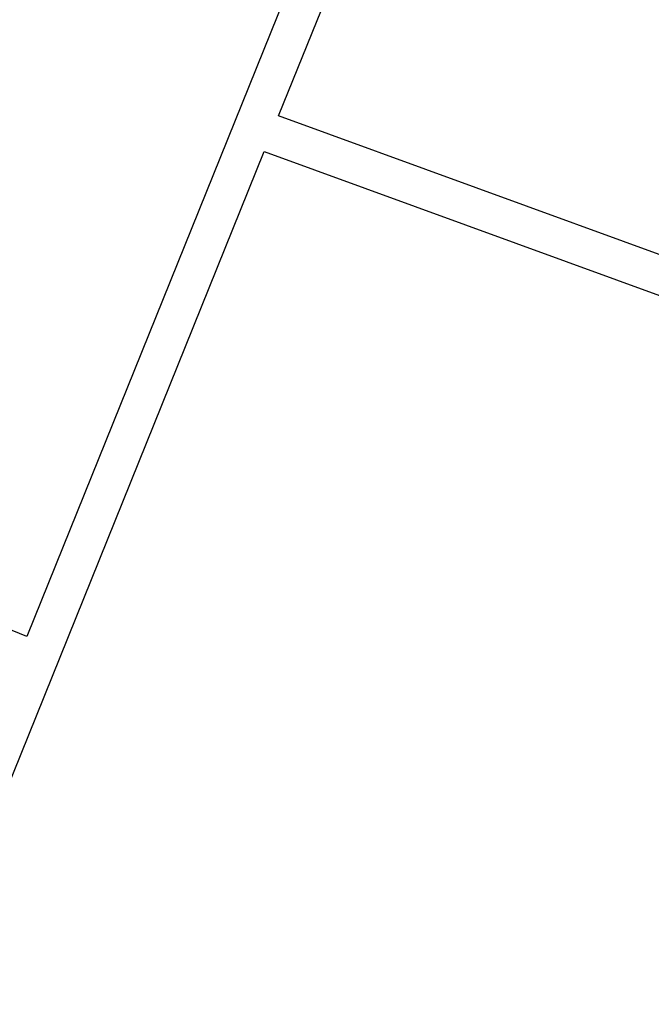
# Model space of a CAD drawing. Header units: inches. Extents: x 424 to 2043, y -237 to 445.
# Tile 19 of 256: x 540.6 to 543.88, y -85.72 to -80.61. Entities that reach past the tile are written whole.
import ezdxf

# ---------------------------------------------------------------- set-up
doc = ezdxf.new("R2010")
doc.units = ezdxf.units.IN
doc.header["$MEASUREMENT"] = 0
doc.layers.add('A-WALL', color=113, linetype='Continuous', lineweight=9)

msp = doc.modelspace()

# ---------------------------------------------------------------- linework, layer by layer
at = {"layer": 'A-WALL', "lineweight": 25}
for p, q in [((541.9427, -81.1047), (542.991, -78.5101)), ((542.7318, -78.6177), (540.634, -83.8099)), ((544.0301, -81.8644), (541.9427, -81.1047)), ((538.0706, -90.6885), (541.8678, -81.2902)), ((541.8678, -81.2902), (543.9617, -82.0523)), ((540.634, -83.8099), (536.7903, -82.257))]:
    msp.add_line(p, q, dxfattribs=at)

doc.saveas('drawing.dxf')
